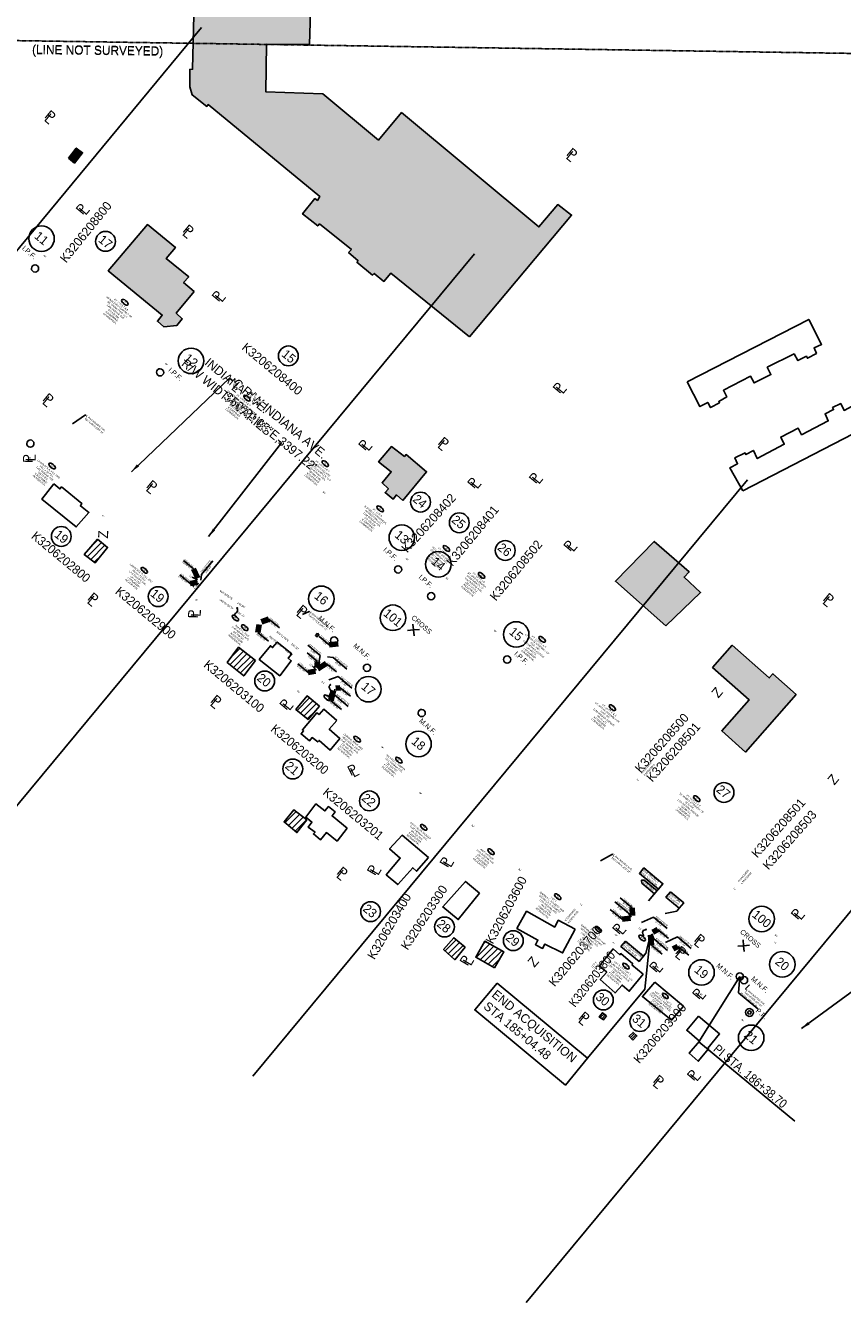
# Model space of a CAD drawing. Header units: feet. Extents: x 1415789 to 1441325, y 311679 to 331338.
# Tile 4 of 6: x 1438753 to 1439905, y 327109 to 328910. Entities that reach past the tile are written whole.
import ezdxf
from ezdxf.enums import TextEntityAlignment as Align

# ---------------------------------------------------------------- set-up
doc = ezdxf.new("R2010")
doc.units = ezdxf.units.FT
doc.header["$MEASUREMENT"] = 0
doc.linetypes.add('OhDOT_USTN2', pattern=[0.11, 0.069, -0.041])
for name, color, linetype in [('BD_X_Building', 30, 'Continuous'), ('BD_X_Canopy', 2, 'OhDOT_USTN2'), ('DV_X_Section_VMS_Line', 10, 'OhDOT_USTN2'), ('RW_P_Text', 7, 'Continuous'), ('RW_P_Text-Boundary', 20, 'Continuous'), ('RW_P_Text-Parcel', 140, 'Continuous'), ('RW_X_Text-CLplat', 30, 'Continuous'), ('RW_X_Text-PropMap', 10, 'Continuous')]:
    doc.layers.add(name, color=color, linetype=linetype)
doc.styles.add('Slanted-Normal', font='font31.shx', dxfattribs={"height": 0.14})
doc.styles.get("Standard").update_dxf_attribs({"font": 'font31.shx'})
doc.styles.add('Style-font31', font='font31.shx')
doc.dimstyles.new('COEC', dxfattribs={"dimscale": 13.9, "dimtxt": 0.18, "dimasz": 0.18, "dimexe": 0.18, "dimexo": 0.0625, "dimgap": 0.09, "dimtad": 1, "dimzin": 0, "dimdsep": 46, "dimtxsty": 'Standard', "dimcen": 0.09, "dimclrd": 256, "dimclre": 256, "dimclrt": 256, "dimaunit": 1, "dimadec": 4, "dimazin": 0, "dimtfac": 1, "dimtofl": 0, "dimtmove": 0, "dimatfit": 3, "dimfxl": 1, "dimtolj": 1, "dimtzin": 0, "dimlwd": -1, "dimlwe": -1, "dimarcsym": 0})

msp = doc.modelspace()

# ---------------------------------------------------------------- hatches: boundary and pattern name
at = {"layer": 'BD_X_Building'}
h = msp.add_hatch(dxfattribs=at)
h.set_pattern_fill('ANSI31', color=256, scale=50)
h.paths.add_polyline_path([(1438854.3, 328185.8), (1438868.7, 328174), (1438851, 328152), (1438835.9, 328164.1)])
h = msp.add_hatch(dxfattribs=at)
h.set_pattern_fill('ANSI31', color=256, scale=50)
h.paths.add_polyline_path([(1439077, 328014.2), (1439060.7, 327992.6), (1439037.3, 328011.7), (1439053.4, 328033.2)])
h = msp.add_hatch(dxfattribs=at)
h.set_pattern_fill('ANSI31', color=256, scale=50)
h.paths.add_polyline_path([(1439167.4, 327950.2), (1439151.3, 327931), (1439134.2, 327945.4), (1439149.9, 327964.4)])
h = msp.add_hatch(dxfattribs=at)
h.set_pattern_fill('ANSI31', color=256, scale=50)
h.paths.add_polyline_path([(1439149.4, 327789.7), (1439135.5, 327771.6), (1439117.6, 327786.6), (1439131.4, 327803.8)])
h = msp.add_hatch(dxfattribs=at)
h.set_pattern_fill('ANSI31', color=256, scale=50)
h.paths.add_polyline_path([(1439372.9, 327609.8), (1439358.1, 327592.2), (1439342.3, 327606.5), (1439356.7, 327623.3)])
h = msp.add_hatch(dxfattribs=at)
h.set_pattern_fill('ANSI31', color=256, scale=50)
h.paths.add_polyline_path([(1439414.4, 327580.8), (1439427.1, 327603.5), (1439400.5, 327618.4), (1439387.8, 327595.8)])
h = msp.add_hatch(dxfattribs=at)
h.set_pattern_fill('ANSI31', color=256, scale=20)
h.paths.add_polyline_path([(1439572, 327513.2), (1439567.6, 327507.3), (1439561.9, 327511.6), (1439566.5, 327517.5)])
h = msp.add_hatch(dxfattribs=at)
h.set_pattern_fill('ANSI31', color=256, scale=20)
h.paths.add_polyline_path([(1439609.4, 327479), (1439615, 327484.7), (1439609.6, 327489.8), (1439604, 327484.3)])
at = {"layer": 'BD_X_Canopy'}
h = msp.add_hatch(color=255, dxfattribs=at)
h.dxf.hatch_style = 1
h.paths.add_polyline_path([(1439378.9, 328471.2), (1439522.9, 328642.7), (1439503.4, 328657.7), (1439476.8, 328626.2), (1439283.1, 328787.5), (1439250.6, 328748.5), (1439172.2, 328813.9), (1439092, 328816.5), (1439092.9, 328883.8), (1439153.2, 328883.6), (1439156.3, 328976.7), (1439188.8, 328975.8), (1439190.2, 329025.8), (1439161.5, 329026.4), (1439162.4, 329061.4), (1439002.2, 329065.6), (1439002.4, 329057.8), (1438992.7, 329058.1), (1438992, 329005.5), (1438987.5, 329005.5), (1438987, 328943.5), (1438990.7, 328943.5), (1438988.6, 328848.4), (1438984.6, 328848.3), (1438984.5, 328823.6), (1438988.1, 328812.4), (1439008.5, 328796.1), (1439010.6, 328798.6), (1439167.8, 328669), (1439164.4, 328663.5), (1439161.1, 328666), (1439143.6, 328644.5), (1439165, 328627.4), (1439167.6, 328630.4), (1439212.4, 328594), (1439208.5, 328590.1), (1439221.9, 328578.4), (1439220.1, 328576.2), (1439242.3, 328558.2), (1439244.6, 328560.6), (1439258.2, 328549.2), (1439268.1, 328561)])
h = msp.add_hatch(color=255, dxfattribs=at)
h.dxf.hatch_style = 1
h.paths.add_polyline_path([(1438813.5, 328723.3), (1438824.6, 328737.2), (1438833.4, 328730.7), (1438822, 328716.1)])
h = msp.add_hatch(color=255, dxfattribs=at)
h.dxf.hatch_style = 1
h.paths.add_polyline_path([(1438990.8, 328534.8), (1438965.5, 328504.6), (1438974, 328496.6), (1438966.4, 328487.2), (1438948, 328485), (1438939, 328493.1), (1438945.8, 328501.7), (1438869.6, 328564.3), (1438924.9, 328629.3), (1438964.3, 328597.2), (1438951.4, 328581.5), (1438983.2, 328555.5), (1438975.9, 328547.8)])
h = msp.add_hatch(color=255, dxfattribs=at)
h.dxf.hatch_style = 1
h.paths.add_polyline_path([(1439284.8, 328240.1), (1439318.5, 328280.7), (1439289.6, 328304.9), (1439287.1, 328302.2), (1439268.9, 328316.3), (1439250.8, 328294.9), (1439268.6, 328280.6), (1439255.6, 328265.1), (1439264.7, 328256.6), (1439259.8, 328251.4), (1439271.3, 328242), (1439275.8, 328247.9)])
h = msp.add_hatch(color=255, dxfattribs=at)
h.dxf.hatch_style = 1
h.paths.add_polyline_path([(1439655.8, 328063.1), (1439704.6, 328110.2), (1439681.5, 328132.1), (1439688.7, 328139.4), (1439639.3, 328182.3), (1439584.6, 328126.1)])
h = msp.add_hatch(color=255, dxfattribs=at)
h.dxf.hatch_style = 1
h.paths.add_polyline_path([(1439839.4, 327966.3), (1439767.9, 327885.2), (1439734.5, 327915.2), (1439773.4, 327958.7), (1439721.7, 328004.7), (1439749.4, 328036), (1439801.5, 327989.8), (1439806.7, 327995.6)])

# ---------------------------------------------------------------- linework, layer by layer
at = {"layer": 'BD_X_Building', "flags": 128}
for points in [[(1439378.9, 328471.2), (1439522.9, 328642.7), (1439503.4, 328657.7), (1439476.8, 328626.2), (1439283.1, 328787.5), (1439250.6, 328748.5), (1439172.2, 328813.9), (1439092, 328816.5), (1439092.9, 328883.8), (1439153.2, 328883.6), (1439156.3, 328976.7)], [(1438990.7, 328943.5), (1438988.6, 328848.4), (1438984.6, 328848.3), (1438984.5, 328823.6), (1438988.1, 328812.4), (1439008.5, 328796.1), (1439010.6, 328798.6), (1439167.8, 328669), (1439164.4, 328663.5), (1439161.1, 328666), (1439143.6, 328644.5), (1439165, 328627.4), (1439167.6, 328630.4), (1439212.4, 328594), (1439208.5, 328590.1), (1439221.9, 328578.4), (1439220.1, 328576.2), (1439242.3, 328558.2), (1439244.6, 328560.6), (1439258.2, 328549.2), (1439268.1, 328561), (1439378.9, 328471.2)], [(1438813.5, 328723.3), (1438824.6, 328737.2), (1438833.4, 328730.7), (1438822, 328716.1), (1438813.5, 328723.3)], [(1438990.8, 328534.8), (1438965.5, 328504.6), (1438974, 328496.6), (1438966.4, 328487.2), (1438948, 328485), (1438939, 328493.1), (1438945.8, 328501.7), (1438869.6, 328564.3), (1438924.9, 328629.3), (1438964.3, 328597.2), (1438951.4, 328581.5), (1438983.2, 328555.5), (1438975.9, 328547.8), (1438990.8, 328534.8)], [(1439685.9, 328407.7), (1439857.3, 328495.7), (1439875.3, 328460.4), (1439864.6, 328455.3), (1439868.1, 328447.6), (1439855.3, 328440.9), (1439853.9, 328443.7), (1439841.9, 328437.5), (1439836.5, 328446.9), (1439798.6, 328428.2), (1439803.8, 328417.8), (1439780.1, 328405.9), (1439775.3, 328415.4), (1439736.9, 328395.7), (1439741.7, 328386.2), (1439730.4, 328379.9), (1439731.4, 328378.1), (1439718.8, 328371.3), (1439714.8, 328378.5), (1439703.8, 328372.7), (1439685.9, 328407.7)], [(1439764.2, 328253.9), (1439934.5, 328341.5), (1439918.2, 328373), (1439907.1, 328367.2), (1439902.3, 328376.9), (1439890.8, 328371.2), (1439892.2, 328368.3), (1439880.2, 328362.4), (1439884.6, 328352.4), (1439847.1, 328332.8), (1439842.2, 328342.3), (1439817.7, 328329.7), (1439822.7, 328319.4), (1439784.6, 328299.3), (1439779.1, 328310.7), (1439768.5, 328304.9), (1439767.4, 328307.2), (1439753.1, 328300.5), (1439756.9, 328292), (1439746, 328286.4), (1439764.2, 328253.9)], [(1439284.8, 328240.1), (1439318.5, 328280.7), (1439289.6, 328304.9), (1439287.1, 328302.2), (1439268.9, 328316.3), (1439250.8, 328294.9), (1439268.6, 328280.6), (1439255.6, 328265.1), (1439264.7, 328256.6), (1439259.8, 328251.4), (1439271.3, 328242), (1439275.8, 328247.9), (1439284.8, 328240.1)], [(1438854.3, 328185.8), (1438868.7, 328174), (1438851, 328152), (1438835.9, 328164.1), (1438854.3, 328185.8)], [(1439655.8, 328063.1), (1439704.6, 328110.2), (1439681.5, 328132.1), (1439688.7, 328139.4), (1439639.3, 328182.3), (1439584.6, 328126.1), (1439655.8, 328063.1)], [(1439077, 328014.2), (1439060.7, 327992.6), (1439037.3, 328011.7), (1439053.4, 328033.2), (1439077, 328014.2)], [(1439128.4, 328023.8), (1439123.1, 328017.7), (1439127.7, 328014), (1439111.3, 327993), (1439082.4, 328015.9), (1439098.2, 328035.2), (1439101.4, 328032.7), (1439107.9, 328040.3), (1439128.4, 328023.8)], [(1439839.4, 327966.3), (1439767.9, 327885.2), (1439734.5, 327915.2), (1439773.4, 327958.7), (1439721.7, 328004.7), (1439749.4, 328036), (1439801.5, 327989.8), (1439806.7, 327995.6), (1439839.4, 327966.3)], [(1439167.4, 327950.2), (1439151.3, 327931), (1439134.2, 327945.4), (1439149.9, 327964.4), (1439167.4, 327950.2)], [(1439191.7, 327929.9), (1439181.1, 327917.5), (1439196, 327904.4), (1439182.6, 327888), (1439166.8, 327901.6), (1439165, 327899.5), (1439156.9, 327905.7), (1439153.4, 327901.3), (1439141.5, 327910.9), (1439144.9, 327915), (1439143.3, 327916.4), (1439163.9, 327940.6), (1439166.8, 327938.1), (1439173.4, 327945.7), (1439191.7, 327929.9)], [(1439206.6, 327777.7), (1439192.2, 327759.7), (1439177.1, 327771.6), (1439169, 327761.6), (1439158.9, 327769.7), (1439161.2, 327772.1), (1439151.4, 327779.5), (1439156.8, 327786.4), (1439148, 327793.3), (1439162.5, 327812), (1439175, 327802.3), (1439180, 327808.2), (1439189.6, 327800.8), (1439185.3, 327795.2), (1439206.6, 327777.7)], [(1439149.4, 327789.7), (1439135.5, 327771.6), (1439117.6, 327786.6), (1439131.4, 327803.8), (1439149.4, 327789.7)], [(1439321.1, 327736.5), (1439304.4, 327717.2), (1439298.8, 327722.1), (1439277.8, 327698.3), (1439261.5, 327712.2), (1439281.4, 327735.7), (1439266.2, 327748.6), (1439284, 327767.8), (1439321.1, 327736.5)], [(1439393.2, 327686.2), (1439363, 327649), (1439341.2, 327666.8), (1439373.4, 327702.8), (1439393.2, 327686.2)], [(1439527.7, 327635.3), (1439510.1, 327601.8), (1439485.2, 327614.4), (1439481.9, 327608.3), (1439471.9, 327613.5), (1439475.3, 327619.9), (1439445.8, 327636.4), (1439459.4, 327660.6), (1439499.1, 327638.3), (1439504, 327648), (1439527.7, 327635.3)], [(1439372.9, 327609.8), (1439358.1, 327592.2), (1439342.3, 327606.5), (1439356.7, 327623.3), (1439372.9, 327609.8)], [(1439414.4, 327580.8), (1439427.1, 327603.5), (1439400.5, 327618.4), (1439387.8, 327595.8), (1439414.4, 327580.8)], [(1439623.6, 327571.9), (1439604.1, 327547.9), (1439594, 327556.4), (1439584.2, 327545.4), (1439563.3, 327564.3), (1439572.5, 327574.7), (1439562.4, 327583.7), (1439581.4, 327607.5), (1439591, 327599.4), (1439592.1, 327600.9), (1439609, 327586.6), (1439607.8, 327585.2), (1439623.6, 327571.9)], [(1439572, 327513.2), (1439567.6, 327507.3), (1439561.9, 327511.6), (1439566.5, 327517.5), (1439572, 327513.2)], [(1439701.7, 327512.5), (1439731.5, 327487.6), (1439714.7, 327467.7), (1439716, 327466.6), (1439701.5, 327449.1), (1439688.5, 327460.5), (1439703, 327477.6), (1439685.2, 327492.8), (1439701.7, 327512.5)], [(1439609.4, 327479), (1439615, 327484.7), (1439609.6, 327489.8), (1439604, 327484.3), (1439609.4, 327479)]]:
    msp.add_lwpolyline(points, dxfattribs=at)
at = {"layer": 'BD_X_Building', "elevation": 886.7, "flags": 128}
msp.add_lwpolyline([(1438793, 328263.6), (1438801.6, 328256.5), (1438803.8, 328259.3), (1438832.6, 328235.7), (1438830.4, 328232.6), (1438842.3, 328223.2), (1438824.5, 328202.8), (1438776.2, 328242)], close=True, dxfattribs=at)
at = {"layer": 'BD_X_Building', "elevation": 891.4, "flags": 128}
msp.add_lwpolyline([(1439640, 327560.7), (1439680.5, 327526.6), (1439663.6, 327506.8), (1439622.7, 327540.3), (1439640, 327560.7)], dxfattribs=at)
at = {"layer": 'DV_X_Section_VMS_Line'}
msp.add_line((1437743.5, 328904.2), (1440012.7, 328869.4), dxfattribs=at)
at = {"layer": 'RW_P_Text', "linetype": 'Continuous', "lineweight": -3}
for p, q in [((1438975.5, 328155.7), (1438990, 328143.7)), ((1438970.4, 328135.2), (1438984.9, 328123.2)), ((1439096.2, 328072.9), (1439111.1, 328060.5)), ((1439080.4, 328053.9), (1439095.4, 328041.5)), ((1439166.8, 328048.4), (1439181.3, 328036.4)), ((1439164.4, 328013.2), (1439149.9, 328025.2)), ((1439137, 328009.7), (1439151.5, 327997.7)), ((1439177, 328010.2), (1439191.4, 327998.3)), ((1439196.6, 327976), (1439211.2, 327963.9)), ((1439183.6, 327957.6), (1439198.5, 327945.2)), ((1439594, 327649.6), (1439577.4, 327663.3)), ((1439608.3, 327665.5), (1439591.5, 327679.4)), ((1439644.3, 327634.8), (1439659.3, 327622.4)), ((1439635.5, 327612.8), (1439650.6, 327600.3)), ((1439672.8, 327611.1), (1439687.9, 327598.7))]:
    msp.add_line(p, q, dxfattribs=at)
at = {"layer": 'RW_P_Text-Boundary'}
msp.add_lwpolyline([(1439164.4, 328052.8), (1439166.7, 328050.8), (1439164.1, 328047.7), (1439161.7, 328049.7)], close=True, dxfattribs=at)
at = {"layer": 'RW_P_Text-Parcel'}
for p, q in [((1438303.6, 328065.9), (1439000.9, 328907.2)), ((1438688.6, 327746.8), (1439385.9, 328588.2)), ((1439073.6, 327427.8), (1439770.9, 328269.2)), ((1439458.6, 327108.7), (1440155.8, 327950.1)), ((1439671.4, 327661), (1439674.7, 327664.9)), ((1439655, 327657.3), (1439671.4, 327661)), ((1439634.3, 327627.2), (1439627.5, 327601.3)), ((1439627.5, 327601.3), (1439624.3, 327597.4)), ((1439760, 327568.5), (1439758.2, 327545.5)), ((1439785.3, 327523.1), (1439758.2, 327545.5))]:
    msp.add_line(p, q, dxfattribs=at)
at = {"layer": 'RW_P_Text-Parcel', "const_width": 0.525}
for points in [[(1439051.4, 328088.2, 1), (1439051.3, 328088.7, 1)], [(1439182.7, 327979.7, 1), (1439182.7, 327980.2, 1)], [(1439627.7, 327634.6, 1), (1439627.7, 327635.1, 1)]]:
    msp.add_lwpolyline(points, format="xyb", close=True, dxfattribs=at)
at = {"layer": 'RW_P_Text-Parcel', "elevation": 888.8}
for points in [[(1439645.2, 327691.7), (1439618.4, 327714.1), (1439624.8, 327721.7), (1439651.6, 327699.4), (1439645.2, 327691.7)], [(1439651.6, 327699.4), (1439631.3, 327675.2)]]:
    msp.add_lwpolyline(points, dxfattribs=at)
msp.add_lwpolyline([(1439639.9, 327685.4), (1439621.7, 327700.5), (1439621.2, 327704.5), (1439625.3, 327704.7), (1439643.4, 327689.6)], close=True, dxfattribs=at)
at = {"layer": 'RW_P_Text-Parcel'}
for points in [[(1439662.1, 327688.1), (1439681, 327672.4), (1439674.7, 327664.9), (1439655.8, 327680.6)], [(1439598.7, 327618.5), (1439624.3, 327597.4), (1439618, 327589.8), (1439592.4, 327611)]]:
    msp.add_lwpolyline(points, close=True, dxfattribs=at)
for centre in [(1439051.3, 328088.5), (1439182.7, 327980), (1439627.7, 327634.9)]:
    msp.add_circle(centre, 0.525, dxfattribs=at)
for centre, major_axis in [((1438893, 328519.8), (4.23, -3.61)), ((1439065.2, 328384.5), (4.23, -3.61)), ((1439175.6, 328292.2), (4.23, -3.61)), ((1438790.5, 328288.8), (4.23, -3.61)), ((1439253, 328228.3), (4.23, -3.61)), ((1439346.4, 328172.4), (4.23, -3.61)), ((1438920.5, 328141.7), (4.23, -3.61)), ((1439396, 328134.4), (4.23, -3.61)), ((1439048.9, 328074.3), (4.23, -3.61)), ((1439062.1, 328060.6), (4.23, -3.61)), ((1439481.3, 328044.3), (4.23, -3.61)), ((1439178.4, 327961.8), (4.23, -3.61)), ((1439580.3, 327947.9), (4.23, -3.61)), ((1439220.5, 327903.5), (4.23, -3.61)), ((1439279.4, 327873.8), (4.23, -3.61)), ((1439699.3, 327819.6), (4.23, -3.61)), ((1439314.4, 327779), (4.23, -3.61)), ((1439409.3, 327744.6), (4.23, -3.61)), ((1439503.3, 327681.3), (4.23, -3.61)), ((1439560.5, 327635), (4.23, -3.61)), ((1439622.3, 327622.9), (4.23, -3.61)), ((1439599.5, 327583.2), (4.23, -3.61)), ((1439655, 327541.3), (3.81, -3.25))]:
    msp.add_ellipse(centre, major_axis=major_axis, ratio=0.4567, dxfattribs=at)
for points in [[(1439051.3, 328088.5), (1439051.8, 328087), (1439051.8, 328085.2), (1439051.4, 328083.3), (1439050.4, 328081.9), (1439048.7, 328080.5), (1439048.1, 328079.3), (1439048.1, 328077.8)], [(1439182.7, 327980), (1439181.8, 327979.1), (1439181.2, 327978.1), (1439181.6, 327975.3), (1439183.2, 327972.1), (1439182.6, 327967.5), (1439181.8, 327965.9), (1439179.8, 327963.9)], [(1439627.7, 327634.9), (1439625.2, 327634.1), (1439623.1, 327632.2), (1439623.4, 327628.7), (1439624.1, 327626.6), (1439624, 327625.6), (1439623.7, 327625)]]:
    msp.add_spline(points, degree=3, dxfattribs=at)
at = {"layer": 'RW_X_Text-CLplat'}
for p, q in [((1439300, 328057.5, 884.9), (1439299.2, 328065.8, 884.9)), ((1439300, 328057.5, 884.9), (1439291.7, 328056.7, 884.9)), ((1439300, 328057.5, 884.9), (1439308.4, 328058.2, 884.9)), ((1439300, 328057.5, 884.9), (1439300.8, 328049.1, 884.9)), ((1439765.4, 327612, 890.3), (1439757.1, 327611.2, 890.3)), ((1439765.4, 327612, 890.3), (1439764.5, 327620.4, 890.3)), ((1439765.4, 327612, 890.3), (1439773.7, 327612.9, 890.3)), ((1439765.4, 327612, 890.3), (1439766.3, 327603.7, 890.3)), ((1439760, 327568.5), (1439702.2, 327476.3)), ((1439837.5, 327364.4), (1439702.2, 327476.3))]:
    msp.add_line(p, q, dxfattribs=at)
for centre in [(1438775.6, 328609.5, 888.3), (1438986.4, 328437.1, 887.9), (1439283.5, 328187.7, 883.3), (1439335.1, 328150.1, 880.2), (1439170, 328101.5, 885.9), (1439271, 328074.7, 884.9), (1439444.8, 328051.1, 878.8), (1439236.4, 327973.9, 885.8), (1439307.1, 327896.6, 885.9), (1439790.8, 327649.8, 890.3), (1439706, 327574.3, 891.1), (1439819.9, 327585.7, 891.1), (1439776, 327482.1, 890.8)]:
    msp.add_circle(centre, 18, dxfattribs=at)
for centre, radius, start, end in [((1438766.4, 328567.5, 888.3), 5.1, 224.9239, 223.9239), ((1438942.7, 328420.9, 887.9), 5.1, 224.9239, 223.9239), ((1438759.8, 328320.4, 889.9), 5.1, 224.9239, 223.9239), ((1439278.2, 328142.9, 883.3), 5.1, 224.9239, 223.9239), ((1439324.8, 328105, 880.2), 5.1, 224.9239, 223.9239), ((1439188.1, 328042.5, 885.9), 5.1, 224.9239, 223.9239), ((1439234.4, 328004.1, 885.8), 5.1, 224.9239, 223.9239), ((1439432, 328015.7, 878.8), 5.1, 224.9239, 223.9239), ((1439311.5, 327940.3, 885.9), 5.1, 224.9239, 223.9239), ((1439760, 327568.5, 891.1), 5.1, 224.9239, 223.9239), ((1439765.9, 327563.5, 891.1), 5.1, 224.9239, 223.9239), ((1439773.6, 327517.8, 890.8), 5.5, 266.534, 265.534), ((1439773.6, 327517.8, 890.8), 2.43, 266.534, 265.534)]:
    msp.add_arc(centre, radius, start, end, dxfattribs=at)
at = {"layer": 'RW_X_Text-PropMap'}
for p, q in [((1439634.3, 327627.2), (1439626.2, 327550.8)), ((1439626.2, 327550.8), (1439545.5, 327453.4))]:
    msp.add_line(p, q, dxfattribs=at)
msp.add_lwpolyline([(1439417.8, 327559.3), (1439545.5, 327453.4), (1439514.1, 327415.5), (1439386.4, 327521.4)], close=True, dxfattribs=at)
for centre in [(1438865.8, 328605.7), (1439123.6, 328444.1), (1439309.9, 328237.9), (1439364.5, 328208.7), (1438803.4, 328189.4), (1439429.3, 328169.6), (1438940, 328104.5), (1439090.2, 327985.5), (1439129.8, 327861.4), (1439237.8, 327816.3), (1439737.7, 327828.2), (1439239.5, 327660.1), (1439343.7, 327638.5), (1439440.7, 327619.2), (1439567.6, 327535.5), (1439619.1, 327505)]:
    msp.add_circle(centre, 14, dxfattribs=at)

# ---------------------------------------------------------------- texts
at = {"layer": 'RW_P_Text', "linetype": 'Continuous', "lineweight": -3, "char_height": 2.5, "style": 'Style-font31'}
for s, insert, attachment_point, rotation in [("55.00' RT", (1438975.3, 328154.7), 1, 320.4513), ('176+91.56', (1438975.8, 328156), 7, 320.4513), ("59.69' RT", (1438969.8, 328134.5), 1, 320.3513), ('176+95.14', (1438971.5, 328135.3), 7, 320.3513), ("45.00' RT", (1439096, 328071.8), 1, 320.3513), ('178+00.05', (1439096.5, 328073.2), 7, 320.3513), ("50.00' RT", (1439080.2, 328052.8), 1, 320.3513), ('178+00.00', (1439080.8, 328054.2), 7, 320.3513), ('179+03.51', (1439168.2, 328048.3), 7, 320.4513), ("0.00'", (1439172.4, 328042.6), 1, 320.4513), (' 179+01.57 ', (1439164, 328014.1), 9, 320.3513), ("50.00' RT", (1439136.3, 328009.1), 1, 320.3513), ('179+03.47', (1439138.1, 328009.8), 7, 320.3513), ("45.00' RT", (1439163.4, 328012.8), 3, 320.3513), ("45.24' RT", (1439176.8, 328009.2), 1, 320.3513), ('179+03.47', (1439177.3, 328010.5), 7, 320.3513), ("49.90' RT", (1439196.4, 327975), 1, 320.3513), ('179+40.63', (1439196.9, 327976.3), 7, 320.3513), ("54.86' RT", (1439183.4, 327956.6), 1, 320.3513), ('179+40.01', (1439184, 327957.9), 7, 320.3513), (' 184+67.36 ', (1439592.9, 327651.3), 9, 320.3513), ("30.00' RT", (1439607.3, 327665.1), 3, 320.3513), (' 184+67.36 ', (1439607.9, 327666.4), 9, 320.3513), ("35.00' RT", (1439592.3, 327650), 3, 320.3513), ("30.00' RT", (1439644.1, 327633.8), 1, 320.3512), ('185+04.48', (1439644.6, 327635.1), 7, 320.3512), ("35.00' RT", (1439635.3, 327611.8), 1, 320.3512), ('185+04.48', (1439635.9, 327613.1), 7, 320.3512), ("30.00' RT", (1439672.6, 327610.1), 1, 320.3512), ('185+41.60', (1439673.2, 327611.5), 7, 320.3512)]:
    msp.add_mtext(s, dxfattribs=dict(at, insert=insert, attachment_point=attachment_point, rotation=rotation))
at = {"layer": 'RW_P_Text-Boundary'}
for s, height, rotation, style, p in [('L1', 2.8, 321.1618, 'Style-font31', (1438983.5, 328133.5)), ('L2', 2.8, 321.1618, 'Style-font31', (1438988.9, 328117.6)), ('S55°37\'03"E        108.95\'', 2.8, 325.6175, 'Style-font31', (1439026, 328112)), ('N55°37\'54"W       105.31\'', 2.8, 325.6316, 'Style-font31', (1439025.7, 328099.3)), ('N50°21\'05"W      103.46\'', 2.8, 320.3513, 'Style-font31', (1439095.8, 328047.6)), ('S50°21\'05"E     101.52\'', 2.8, 320.3513, 'Style-font31', (1439106.3, 328054.3)), ('4', 2.5, 319.1697, 'Slanted-Normal', (1439162.7, 328050)), ('S43°12\'01"E', 2.8, 321.1618, 'Style-font31', (1439151.7, 328036.1)), ("1.91'", 2.8, 321.1618, 'Style-font31', (1439154.3, 328028.1)), ('L3', 2.8, 321.1618, 'Style-font31', (1439152.8, 328008.2)), ("45.24'", 2.8, 321.1618, 'Style-font31', (1439189, 328011.4)), ('L4', 2.8, 312.7736, 'Style-font31', (1439170, 327984.1))]:
    msp.add_text(s, height=height, rotation=rotation, dxfattribs=dict(at, style=style)).set_placement(p)
at = {"layer": 'RW_P_Text-Boundary', "linetype": 'Continuous', "lineweight": -3, "char_height": 2.8, "attachment_point": 8, "style": 'Style-font31'}
for s, insert, rotation in [('S55°37\'03"E', (1439008.5, 328146.2), 51.4355), ("108.95'", (1439011.4, 328142.2), 51.4355), ('S39°41\'45"W', (1439197.2, 328011), 321.1618), ('S43°12\'01"E', (1439204.9, 327983.5), 321.1618), ("37.45'", (1439200.8, 327980.6), 321.1618), ('S46°47\'59"W', (1439199.3, 327958.4), 321.1618), ("5.00'", (1439195.3, 327955.5), 321.1618), ('N39°38\'55"E', (1439594.3, 327666.5), 321.1618), ("5.00'", (1439590.2, 327663.6), 321.1618), ('S50°21\'05"E', (1439648.9, 327645), 321.1371), ("37.12'", (1439644.8, 327642.2), 321.1371), ('L5', (1439618.6, 327635), 321.1371), ('S39°38\'55"W', (1439649.3, 327614.1), 321.1371), ("5.00'", (1439645.2, 327611.2), 321.1371), ('N50°21\'05"W', (1439682.8, 327617), 321.1371), ("37.12'", (1439678.7, 327614.1), 321.1371)]:
    msp.add_mtext(s, dxfattribs=dict(at, insert=insert, rotation=rotation))
at = {"layer": 'RW_P_Text-Parcel', "style": 'Style-font31'}
for s, height, rotation, p in [('P', 2.8, 49.8811, (1438780.4, 328583.3)), ('L', 2.8, 49.8811, (1438781.4, 328583.1)), ('P', 2.8, 49.8811, (1438951.6, 328430.9)), ('L', 2.8, 49.8811, (1438952.6, 328430.8)), ('S50°21\'05"E,3397.22\'', 2.52, 320.5145, (1438835.7, 328355.2)), ('L', 2.52, 320.5145, (1438837.9, 328357.8)), ('C R/W INDIANA AVE.', 2.52, 320.5145, (1438838.2, 328358.9)), ('P', 2.8, 89.5893, (1438760.1, 328299.3)), ('L', 2.8, 89.5893, (1438760.9, 328299.8)), ('P', 2.8, 49.8811, (1439173.9, 328249.8)), ('L', 2.8, 49.8811, (1439174.8, 328249.6)), ('Z', 2.8, 89.5893, (1438864.3, 328217.3)), ('P', 2.8, 49.8811, (1439291, 328155.7)), ('L', 2.8, 49.8811, (1439291.9, 328155.6)), ('P', 2.8, 49.8811, (1439347.2, 328128.5)), ('P', 2.8, 89.5893, (1438995.9, 328118.6)), ('L', 2.8, 89.5893, (1438996.7, 328119.1)), ('L', 2.8, 49.8811, (1439348.1, 328128.3)), ('P', 2.8, 89.5893, (1438995.1, 328099)), ('L', 2.8, 89.5893, (1438995.9, 328099.5)), ('S50°21\'05"E,3397.22\'', 2.52, 320.5145, (1439151.1, 328078)), ('L', 2.52, 320.5145, (1439153.3, 328080.6)), ('C R/W INDIANA AVE.', 2.52, 320.5145, (1439153.6, 328081.7)), ('P', 2.8, 49.8811, (1439415.1, 328054.4)), ('L', 2.8, 49.8811, (1439416, 328054.3)), ('P', 2.8, 49.8811, (1439137.7, 327968.9)), ('L', 2.8, 49.8811, (1439138.7, 327968.8)), ('P', 2.8, 49.8811, (1439256.3, 327890.3)), ('L', 2.8, 49.8811, (1439257.2, 327890.2)), ('K3206208500', 2.5, 48.59, (1439622.1, 327854.4)), ('K3206208501', 2.5, 48.59, (1439626.2, 327851.2)), ('Z', 2.8, 49.8811, (1439616.5, 327844.1)), ('P', 2.8, 57.4769, (1439310.1, 327825.6)), ('L', 2.8, 57.4769, (1439311, 327825.6)), ('P', 2.8, 57.4769, (1439383.9, 327779.5)), ('L', 2.8, 57.4769, (1439384.8, 327779.5)), ('S50°21\'05"E,3397.22\'', 2.52, 320.5145, (1439578.5, 327735.7)), ('L', 2.52, 320.5145, (1439580.8, 327738.3)), ('C R/W INDIANA AVE.', 2.52, 320.5145, (1439581.1, 327739.4)), ('P', 2.8, 49.8811, (1439449.7, 327717.6)), ('L', 2.8, 49.8811, (1439450.6, 327717.5)), ('K3206208501', 2.5, 48.59, (1439759, 327701.9)), ('K3206208503', 2.5, 48.59, (1439763.1, 327698.7)), ('STA 185+05', 2.5, 320.3514, (1439658, 327681.2)), ('END WORK', 2.5, 320.3514, (1439660.4, 327684.5)), ('Z', 2.8, 49.8811, (1439752.8, 327690.4)), ('K3206203600 ', 2.5, 50.286, (1439514.8, 327646.4)), ('Z', 2.8, 49.8811, (1439536.5, 327668.2)), ('K3206203700 ', 2.5, 50.286, (1439519, 327643.3)), ('P', 2.8, 49.8811, (1439585.5, 327625.5)), ('L', 2.8, 49.8811, (1439586.5, 327625.4)), ('P', 2.8, 49.8811, (1439811.2, 327624.8)), ('Z', 2.8, 49.8811, (1439582.4, 327614.1)), ('STA 185+04.48', 2.5, 320.3514, (1439594.7, 327611.6)), ('END ACQUISITION', 2.5, 320.3514, (1439597, 327614.9)), ('Z', 2.8, 49.8811, (1439810.2, 327614.4)), ('L', 2.8, 49.8811, (1439812.1, 327624.7)), ('L', 2.8, 319.8811, (1439671.7, 327601)), ('P', 2.8, 319.8811, (1439671.8, 327601.9)), ('LOT 2', 2.5, 49.8811, (1439552.3, 327580.9)), ('LOT 3', 2.5, 49.8811, (1439555.5, 327577.8)), ('P', 2.8, 49.8811, (1439644.3, 327580.1)), ('L', 2.8, 49.8811, (1439645.2, 327580)), ('P', 2.8, 49.8811, (1439705.5, 327541.8)), ('L', 2.8, 49.8811, (1439706.4, 327541.7)), ('S49°46\'50"E,627.64\'', 2.52, 320.5145, (1439766, 327545.6)), ('L', 2.52, 320.5145, (1439768.3, 327548.2)), ('C R/W INDIANA AVE.', 2.52, 320.5145, (1439768.6, 327549.3)), ('P', 2.8, 49.8811, (1439764.1, 327505.4)), ('L', 2.8, 49.8811, (1439765, 327505.3))]:
    msp.add_text(s, height=height, rotation=rotation, dxfattribs=at).set_placement(p)
at = {"layer": 'RW_P_Text-Parcel'}
for s, p in [('17', (1438892, 328519)), ('15', (1439064.2, 328383.6)), ('15', (1439174.7, 328291.3)), ('19', (1438789.6, 328287.9)), ('24', (1439252, 328227.4)), ('25', (1439345.4, 328171.5)), ('19', (1438919.6, 328140.9)), ('26', (1439395.1, 328133.5)), ('20T', (1439048, 328073.4)), ('20', (1439061.2, 328059.7)), ('27', (1439480.3, 328043.4)), ('21T', (1439177.4, 327960.9)), ('27', (1439579.4, 327947)), ('21', (1439219.6, 327902.6)), ('22', (1439278.5, 327873)), ('27', (1439698.4, 327818.8)), ('23', (1439313.5, 327778.1)), ('28', (1439408.4, 327743.8)), ('29', (1439502.4, 327680.4)), ('29', (1439559.6, 327634.1)), ('30T', (1439621.4, 327622)), ('30', (1439598.6, 327582.3)), ('31', (1439654, 327540.4))]:
    msp.add_text(s, height=2.5, rotation=320.5026, dxfattribs=at).set_placement(p, align=Align.CENTER)
at = {"layer": 'RW_P_Text-Parcel', "style": 'Style-font31', "width": 0.9}
msp.add_text('PI STA. 186+38.70', height=2.52, rotation=320.0378, dxfattribs=at).set_placement((1439771.9, 327534.8), align=Align.CENTER)
at = {"layer": 'RW_P_Text-Parcel', "char_height": 2.5, "attachment_point": 2, "rotation": 320.5026}
for s, width, heights, insert in [('PT. LOTS 7 & 8\\PBB BUILDING COMPANY OF WESTERN OHIO, LLC \\P 1200 INDIANA AVE.\\POR 605-394\\PK3206208800\\PCOMMERCIAL', 51.116, [28.2], (1438888.6, 328517.2)), ('PT. LOTS 6 & 7\\PST. MARYS SQUARE BUSINESS COMPLEX, LLC \\P 1170 INDIANA AVE.\\POR 692-1555\\PK3206208400\\PCOMMERCIAL', 51.373, [33.3], (1439061.1, 328382.4)), ('LAWRENCE A. KILL AND KELLY JO KILL\\P 1201 INDIANA AVE.\\POR 21-302\\PK3206202800\\PRESIDENTIAL', 39.546, [23.3], (1438786.3, 328285.5)), ('PT. LOTS 6 & 7\\PST. MARYS SQUARE BUSINESS COMPLEX, LLC \\P 1170 INDIANA AVE.\\POR 692-1555\\PK3206208400\\PCOMMERCIAL', 48.11, [42.9], (1439172.4, 328289.3)), ('PT. LOT 6\\PM STROH COMMERCIAL PROPERTIES, LLC\\P 1166 INDIANA AVE.\\POR 638-838\\PK3206208402\\PCOMMERCIAL', 51.116, [29.2], (1439250, 328223.9)), ('PT. LOT 6\\PKELLY W. WILSON\\P 1160 INDIANA AVE.\\POR 708-4684\\PK3206208401\\PRESIDENTIAL', 51.116, [23.3], (1439341.8, 328169.1)), ('LAWRENCE A. KILL AND KELLY JO KILL\\P 1201 INDIANA AVE.\\POR 21-302\\PK3206202900\\PRESIDENTIAL', 40.84, [23.3], (1438916.8, 328138.6)), ('PT. LOTS 1-5\\PST. MARYS SENIOR APARTMENTS, LP\\P 1150 INDIANA AVE.\\POR 679-1713\\PK3206208502\\PRESIDENTIAL', 54.71, [27.7], (1439392.9, 328132.2)), ('NANCY L. HILE\\P 1149 INDIANA AVE.\\POR 708-247\\PK3206203100\\PRESIDENTIAL', 43.685, [23.3], (1439059.2, 328057.2)), ('PT. LOTS 4  & 5\\PST. MARYS ASSEMBLY OF GOD, INC.\\P 1130 INDIANA AVENUE \\POR 90-221\\PK3206208500\\PCOMMERCIAL', 42.781, [41.4], (1439477.7, 328041.7)), ('PT. LOTS 4  & 5\\PST. MARYS ASSEMBLY OF GOD, INC.\\P 1130 INDIANA AVENUE \\POR 90-221\\PK3206208500\\PCOMMERCIAL', 42.781, [41.4], (1439576.7, 327945.2)), ('CHRIS M. BEHR AND \\PHEATHER M. BEHR\\P 1145 INDIANA AVE.\\POR 665-2641\\PK3206203200\\PRESIDENTIAL', 58.364, [23.3], (1439215.7, 327901)), ('MICHAEL L. GIBSON\\P 1141 INDIANA AVE.\\POR 613-562\\PK3206203201\\PRESIDENTIAL', 39.031, [23.3], (1439275.6, 327871.5)), ('PT. LOTS 1 & 2\\PST. MARYS ASSEMBLY OF GOD INC.\\P 1118 INDIANA AVENUE \\POR 90-221\\PK3206208503\\PCOMMERCIAL', 44.098, [33.2], (1439695.4, 327817.5)), ('DAVID ALAN THOMAS\\P 1137 INDIANA AVE.\\POR 500-2241\\PK3206203400\\PRESIDENTIAL', 39.031, [23.3], (1439310.7, 327775.4)), ('AMY HARNER\\P 1135 INDIANA AVE.\\POR 724-3750\\PK3206203300\\PRESIDENTIAL', 39.031, [23.3], (1439404.4, 327741.9)), ('LOT 1\\PWARREN L. HALBERT AND MICHELLE A. HALBERT\\P 1131 INDIANA AVE.\\POR 91-1065\\PK3206203600\\PRESIDENTIAL', 45.028, [52.8], (1439498.4, 327678.3)), ('PT. LOT 2\\PWARREN L. HALBERT AND MICHELLE A. HALBERT\\P 1131 INDIANA AVE.\\POR 91-1065\\PK3206203700\\PRESIDENTIAL', 45.628, [43.1], (1439556.8, 327631.9)), ('LOT 3 & PT. LOT 2\\PMACKIE PROPERTIES, LLC\\P 1127 INDIANA AVENUE \\POR 720-324\\PK3206203800\\PRESIDENTIAL', 47.572, [23.3], (1439595.4, 327581.2))]:
    msp.add_mtext_dynamic_manual_height_columns(s, width=width, gutter_width=1, heights=heights, dxfattribs=dict(at, insert=insert))
at = {"layer": 'RW_P_Text-Parcel', "char_height": 2.8, "width": 35.78, "attachment_point": 1, "rotation": 320.3893, "style": 'Slanted-Normal'}
for s, insert in [('END PROJECT\\PSTA. 184+71.50', (1439625.1, 327719.8, 890.2)), ('E230 (092)', (1439624.8, 327703.4, 890.2))]:
    msp.add_mtext(s, dxfattribs=dict(at, insert=insert))
at = {"layer": 'RW_P_Text-Parcel', "insert": (1439652.9, 327538.9), "char_height": 2.5, "attachment_point": 2, "rotation": 320.5026, "line_spacing_factor": 0.9}
msp.add_mtext_dynamic_manual_height_columns('LOT 4 & PT. LOT 5\\PJEDIDIAH J. HERZOG\\P 1123 INDIANA AVENUE \\POR 698-2036\\PK3206203900\\PRESIDENTIAL', width=47.572, gutter_width=1, heights=[23.3], dxfattribs=at)
at = {"layer": 'RW_X_Text-CLplat', "style": 'Style-font31'}
for s, height, rotation, p in [('(LINE NOT SURVEYED)', 12.5, 359.2998, (1438762.2, 328869.8)), ('L', 12.6, 320.5145, (1439042.2, 328397.6)), ('C R/W INDIANA AVE.', 12.6, 320.5145, (1439043.9, 328403.4)), ('S50°21\'05"E,3397.22\'', 12.6, 320.5145, (1439031.1, 328384.7))]:
    msp.add_text(s, height=height, rotation=rotation, dxfattribs=at).set_placement(p)
at = {"layer": 'RW_X_Text-CLplat'}
for s, p in [('11', (1438771.6, 328605.4, 888.3)), ('12', (1438982.4, 328433, 887.9)), ('13', (1439279.5, 328183.6, 883.3)), ('14', (1439331.1, 328146, 880.2)), ('16', (1439166.1, 328097.5, 885.9)), ('101', (1439267.1, 328070.1, 884.9)), ('15', (1439440.8, 328047, 878.8)), ('17', (1439232.4, 327969.8, 885.8)), ('18', (1439303.1, 327892.5, 885.9)), ('100', (1439787, 327645.1, 890.3)), ('20', (1439816, 327581.6, 891.1)), ('19', (1439702, 327570.2, 891.1)), ('21', (1439772, 327478, 890.8))]:
    msp.add_text(s, height=12.5, rotation=320.3089, dxfattribs=at).set_placement(p, align=Align.CENTER)
for s, rotation, p in [('I.P.F.', 318.3899, (1438747.4, 328595.1, 888.3)), ('I.P.F.', 318.3899, (1438953.7, 328423.3, 887.9)), ('I.P.F.', 318.3899, (1439256.8, 328169.8, 883.3)), ('I.P.F.', 318.3899, (1439306.6, 328131.1, 880.2)), ('CROSS', 318.3313, (1439296.3, 328073.8, 884.9)), ('M.N.F.', 318.3899, (1439164.7, 328072.9, 885.9)), ('M.N.F.', 318.3899, (1439214.3, 328034, 885.8)), ('I.P.F.', 318.3899, (1439441.4, 328023, 878.8)), ('M.N.F.', 318.3899, (1439307.2, 327928.2, 885.9)), ('CROSS', 319.501, (1439759.7, 327630.6, 890.3)), ('M.N.F.', 318.3899, (1439726.4, 327582.8)), ('M.N.F.', 318.3899, (1439775.2, 327564.2)), ('P.F.', 318.3899, (1439781.8, 327519.3))]:
    msp.add_text(s, height=7, rotation=rotation, dxfattribs=at).set_placement(p)
at = {"layer": 'RW_X_Text-CLplat', "style": 'Style-font31', "width": 0.9}
msp.add_text('PI STA. 186+38.70', height=12.6, rotation=320.0378, dxfattribs=at).set_placement((1439770.8, 327423.1), align=Align.CENTER)
at = {"layer": 'RW_X_Text-PropMap', "style": 'Style-font31'}
for s, height, rotation, p in [('(LINE NOT SURVEYED)', 12.5, 359.2998, (1438762.2, 328870.6)), ('L', 14, 320.3514, (1438778.2, 328776.6)), ('P', 14, 320.3514, (1438778.8, 328781.2)), ('L', 14, 320.3514, (1439513.8, 328723.4)), ('P', 14, 320.3514, (1439514.4, 328728)), ('K3206208800', 12.5, 51.2035, (1438810.2, 328574.4)), ('P', 14, 50.3514, (1438833.4, 328642.3)), ('L', 14, 50.3514, (1438837.9, 328641.7)), ('L', 14, 320.3514, (1438973, 328615.4)), ('P', 14, 320.3514, (1438973.6, 328620)), ('17', 12.5, 320.3514, (1438854.7, 328606.2)), ('P', 14, 50.3514, (1439025.1, 328519.4)), ('L', 14, 50.3514, (1439029.7, 328518.8)), ('K3206208400', 12.5, 320.3514, (1439056.8, 328454.2)), ('R/W WIDTH VARIES', 12.5, 320.3514, (1438971.9, 328431.5)), ('INDIANA AVE.', 12.5, 320.3514, (1439004.5, 328432.7)), ('15', 12.5, 320.3514, (1439113.1, 328444.7)), ('P', 14, 50.3514, (1439505.8, 328390)), ('L', 14, 320.3514, (1438775.5, 328377.5)), ('P', 14, 320.3514, (1438776.1, 328382.1)), ('L', 14, 50.3514, (1439510.4, 328389.4)), ('P', 14, 320.3514, (1439333.3, 328320.3)), ('P', 14, 50.3514, (1439231.7, 328309.4)), ('L', 14, 50.3514, (1439236.3, 328308.8)), ('L', 14, 320.3514, (1439332.7, 328315.8)), ('P', 14, 88.1691, (1438763.2, 328292.8)), ('L', 14, 88.1691, (1438767.2, 328295.1)), ('P', 14, 50.3514, (1439472.2, 328262.8)), ('L', 14, 320.3514, (1438921.6, 328254.8)), ('P', 14, 320.3514, (1438922.2, 328259.4)), ('P', 14, 50.3514, (1439385.3, 328256)), ('L', 14, 50.3514, (1439389.9, 328255.4)), ('L', 14, 50.3514, (1439476.8, 328262.2)), ('K3206208402', 12.5, 47.9773, (1439291.1, 328165.5)), ('24', 12.5, 320.3514, (1439297.9, 328240.1)), ('K3206208401', 12.5, 50.3514, (1439354.8, 328146.4)), ('25', 12.5, 320.3514, (1439352.5, 328210.9)), ('19', 12.5, 320.3514, (1438792.6, 328190.1)), ('Z', 14, 88.1691, (1438869.3, 328186.3)), ('K3206208502', 12.5, 50.3514, (1439416.1, 328097.5)), ('26', 12.5, 320.3514, (1439417.3, 328171.8)), ('P', 14, 50.3514, (1439520.8, 328167.3)), ('L', 14, 50.3514, (1439525.3, 328166.7)), ('K3206202900', 12.5, 320.3514, (1438878.4, 328109.9)), ('19', 12.5, 320.3514, (1438928, 328106.8)), ('L', 14, 320.3514, (1438838.7, 328096.2)), ('P', 14, 320.3514, (1438839.3, 328100.8)), ('L', 14, 320.3514, (1439875.5, 328095.5)), ('P', 14, 320.3514, (1439876.1, 328100.1)), ('P', 14, 88.1691, (1438996, 328073.6)), ('L', 14, 88.1691, (1439000, 328075.9)), ('L', 14, 320.3514, (1439133.4, 328078.9)), ('P', 14, 320.3514, (1439134, 328083.5)), ('K3206203100', 12.5, 320.3514, (1439003, 328006.4)), ('20', 12.5, 320.3514, (1439078.2, 327987.8)), ('Z', 14, 50.3514, (1439729.7, 327960.4)), ('L', 14, 320.3514, (1439012.1, 327951.8)), ('P', 14, 320.3514, (1439012.7, 327956.4)), ('P', 14, 50.3514, (1439120.5, 327943.4)), ('L', 14, 50.3514, (1439125.1, 327942.8)), ('K3206208500', 12.5, 48.59, (1439620.3, 327854.9)), ('K3206208501', 12.5, 48.59, (1439636.6, 327842.1)), ('21', 12.5, 320.3514, (1439117.9, 327863.7)), ('P', 14, 26.4249, (1439211.3, 327851.3)), ('L', 14, 26.4249, (1439215.3, 327848.9)), ('Z', 14, 50.3514, (1439893.3, 327837.8)), ('K3206203201', 12.5, 320.3514, (1439171, 327826.4)), ('22', 12.5, 320.3514, (1439225.8, 327818.6)), ('27', 12.5, 320.3514, (1439725.8, 327830.5)), ('K3206208501', 12.5, 48.59, (1439784.6, 327735)), ('K3206208503', 12.5, 48.59, (1439800.5, 327718.1)), ('P', 14, 59.7833, (1439348, 327721.3)), ('L', 14, 320.3514, (1439190, 327709.5)), ('P', 14, 320.3514, (1439190.6, 327714)), ('P', 14, 59.7833, (1439245.5, 327710.1)), ('L', 14, 59.7833, (1439250.1, 327710.3)), ('L', 14, 59.7833, (1439352.6, 327721.4)), ('K3206203600', 12.5, 62.2885, (1439412, 327613.4)), ('K3206203400', 12.5, 59.6763, (1439244.9, 327591.5)), ('K3206203300', 12.5, 56.8905, (1439291.7, 327604.9)), ('23', 12.5, 320.3514, (1439227.6, 327662.3)), ('P', 14, 50.3514, (1439841.4, 327647.8)), ('28', 12.5, 320.3514, (1439331.7, 327640.8)), ('L', 14, 50.3514, (1439846, 327647.2)), ('29', 12.5, 320.3514, (1439428.8, 327621.5)), ('K3206203700', 12.5, 50.1471, (1439499, 327553.3)), ('P', 14, 49.8811, (1439589.6, 327626.9)), ('L', 14, 49.8811, (1439594.2, 327626.3)), ('P', 14, 320.3514, (1439694.5, 327619.3)), ('P', 14, 320.3514, (1439668, 327602)), ('L', 14, 320.3514, (1439694, 327614.7)), ('P', 14, 59.7833, (1439376.2, 327582.5)), ('L', 14, 59.7833, (1439380.8, 327582.7)), ('Z', 14, 49.8811, (1439470.3, 327580.5)), ('L', 14, 320.3514, (1439667.4, 327597.4)), ('P', 14, 49.8811, (1439641.6, 327573.2)), ('L', 14, 49.8811, (1439646.2, 327572.6)), ('END ACQUISITION', 12.5, 320.3514, (1439409.3, 327541.2)), ('30', 12.5, 320.3514, (1439555.6, 327537.7)), ('P', 14, 49.8811, (1439702.2, 327535.2)), ('L', 14, 49.8811, (1439706.8, 327534.6)), ('STA 185+04.48', 12.5, 320.3514, (1439397.6, 327524.6)), ('K3206203900', 12.5, 49.8206, (1439618.5, 327444.7)), ('L', 14, 320.3514, (1439531, 327505)), ('P', 14, 320.3514, (1439531.6, 327509.6)), ('31', 12.5, 320.3514, (1439607.2, 327507.2)), ('P', 14, 320.3514, (1439636.6, 327420.3)), ('P', 14, 49.8811, (1439694.9, 327420.4)), ('L', 14, 49.8811, (1439699.5, 327419.7)), ('L', 14, 320.3514, (1439636, 327415.7))]:
    msp.add_text(s, height=height, rotation=rotation, dxfattribs=at).set_placement(p)
for s, rotation, width, p in [('K3206202800', 320.3514, 0.97, (1438760.1, 328187.9)), ('K3206203200', 320.3514, 0.95, (1439097.6, 327915.8)), ('K3206203800', 52.0007, 0.9, (1439527.7, 327524.3))]:
    msp.add_text(s, height=12.5, rotation=rotation, dxfattribs=dict(at, width=width)).set_placement(p)

# ---------------------------------------------------------------- leaders
at = {"layer": 'RW_P_Text', "linetype": 'Continuous', "lineweight": -3}
for points in [[(1438990, 328143.7), (1438995.7, 328130.5)], [(1438995.4, 328124.7), (1438984.9, 328123.2)], [(1439082.3, 328065.2), (1439080.4, 328053.9)], [(1439085.6, 328069), (1439096.2, 328072.9)], [(1439181.3, 328036.4), (1439193.9, 328037.7)], [(1439163.7, 328004.2), (1439164.4, 328013.2)], [(1439165, 328002.8), (1439177, 328010.2)], [(1439162, 327999.2), (1439151.5, 327997.7)], [(1439187, 327972.1), (1439183.6, 327957.6)], [(1439190.7, 327975.6), (1439196.6, 327976)], [(1439608.9, 327654.8), (1439608.3, 327665.5)], [(1439605.8, 327650.9), (1439594, 327649.6)], [(1439634.3, 327627.2), (1439635.5, 327612.8)], [(1439637.5, 327631.1), (1439644.3, 327634.8)], [(1439666.1, 327607.4), (1439672.8, 327611.1)]]:
    msp.add_leader(points, dimstyle='COEC', override={"dimscale": 1, "dimasz": 0, "dimclrd": 256, "dimldrblk": 'None', "dimlwd": 65535}, dxfattribs=at)
at = {"layer": 'RW_P_Text-Boundary'}
for points, override in [([(1439000.2, 328127.9), (1439001.1, 328135.5), (1439017.1, 328155.1)], {"dimscale": 14, "dimgap": 0.09, "dimtad": 0}), ([(1438995.5, 328128), (1438987.9, 328131.8)], {"dimscale": 20, "dimgap": 0.09, "dimtad": 0}), ([(1438997.4, 328123.1), (1438988.5, 328120), (1438989.6, 328119)], {"dimscale": 14, "dimgap": 0.09, "dimtad": 0}), ([(1439164.9, 328003.6), (1439168.3, 328021.6), (1439151, 328035.9)], {"dimscale": 14, "dimgap": 0.09, "dimtad": 0}), ([(1439163.3, 328000.9), (1439157.5, 328006.2)], {"dimscale": 20, "dimgap": 0.09, "dimtad": 0}), ([(1439178.9, 328019.4), (1439186.5, 328018.5), (1439206, 328002.3)], {"dimscale": 14, "dimgap": 0.09, "dimtad": 0}), ([(1439180.4, 327986.9), (1439193.6, 327991.7), (1439213.1, 327975.5)], {"dimscale": 14, "dimgap": 0.09, "dimtad": 0}), ([(1439189.1, 327974), (1439188.7, 327965.9), (1439208.1, 327949.7)], {"dimscale": 14, "dimgap": 0.09, "dimtad": 0}), ([(1439606.8, 327652.5), (1439603.1, 327657.8), (1439583.6, 327673.9)], {"dimscale": 14, "dimgap": 0.09, "dimtad": 0}), ([(1439621.4, 327644.7), (1439638.2, 327652.5), (1439657.6, 327636.4)], {"dimscale": 14, "dimgap": 0.09, "dimtad": 0}), ([(1439636, 327628.8), (1439638.6, 327621.6), (1439658.1, 327605.4)], {"dimscale": 14, "dimgap": 0.09, "dimtad": 0}), ([(1439655.3, 327616.6), (1439672.1, 327624.5), (1439691.6, 327608.3)], {"dimscale": 14, "dimgap": 0.09, "dimtad": 0})]:
    msp.add_leader(points, dimstyle='COEC', override=override, dxfattribs=at)
at = {"layer": 'RW_P_Text-Parcel'}
for points in [[(1438819.2, 328348.5), (1438837.6, 328360.9), (1438838.5, 328360.1)], [(1439143.6, 328079.4), (1439153, 328083.7), (1439153.9, 328082.9)], [(1439563.7, 327731.7), (1439580.5, 327741.3), (1439581.4, 327740.5)], [(1439773.5, 327557), (1439768, 327551.2), (1439768.9, 327550.4)]]:
    msp.add_leader(points, dimstyle='COEC', override={"dimscale": 14, "dimgap": 0.09, "dimtad": 0}, dxfattribs=at)
at = {"layer": 'RW_X_Text-CLplat'}
for points in [[(1438902.3, 328280.8), (1439040.8, 328412.9), (1439045.5, 328409)], [(1439846.9, 327495.1), (1439927.1, 327553.8), (1439931.9, 327549.9)]]:
    msp.add_leader(points, dimstyle='COEC', override={"dimscale": 70, "dimgap": 0.09, "dimtad": 0}, dxfattribs=at)
at = {"layer": 'RW_X_Text-PropMap'}
msp.add_leader([(1439011.2, 328189.4), (1439113.9, 328321.4), (1439109.3, 328325.5)], dimstyle='COEC', override={"dimscale": 70, "dimgap": 0.09, "dimtad": 0}, dxfattribs=at)

doc.saveas('drawing.dxf')
